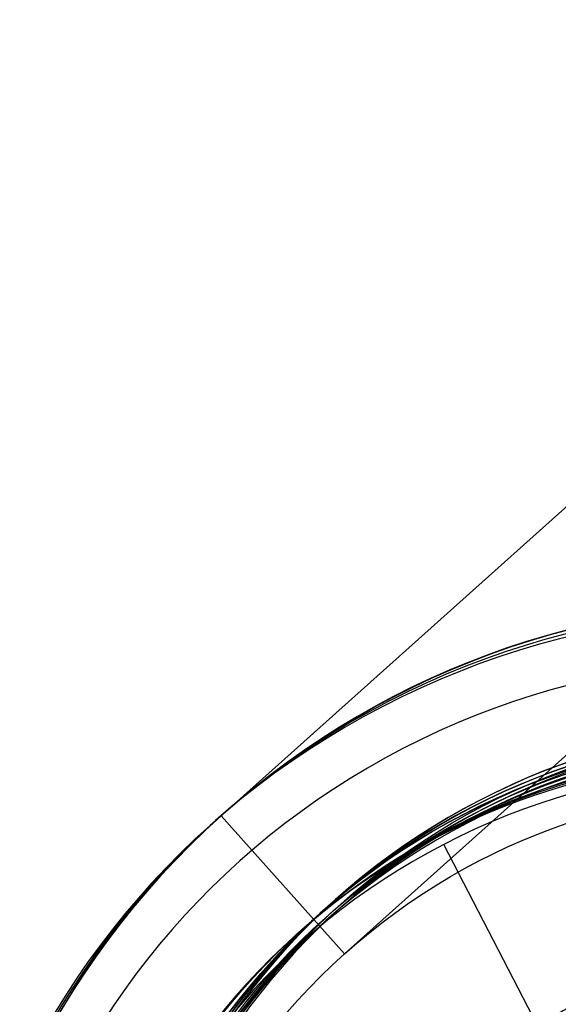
# Model space of a CAD drawing. Header units: millimetres. Extents: x -257 to 273, y -282 to 246.
# Tile 2 of 256: x -254.6 to -248.77, y -215.28 to -204.64. Entities that reach past the tile are written whole.
import ezdxf

# ---------------------------------------------------------------- set-up
doc = ezdxf.new("R2010")
doc.units = ezdxf.units.MM
doc.layers.add('Layer 01', color=7, linetype='Continuous', true_color=0x000000)

# ---------------------------------------------------------------- blocks, each defined once
blk = doc.blocks.new('Felt insert ø18')
at = {"layer": 'Layer 01', "color": 254, "true_color": 0xcad1ee}
blk.add_line((2.0818995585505e-15, -4.336808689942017e-16, -7.399999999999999), (2.0818995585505e-15, -4.336808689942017e-16, 7.400000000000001), dxfattribs=at)
at = {"layer": 'Layer 01', "color": 254, "true_color": 0xcad1ee, "extrusion": (0, -1, 0)}
for centre, radius, start in [((1.332267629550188e-15, 0), 7.399999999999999, 7.016709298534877e-15), ((2.0818995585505e-15, 0, 0.0999999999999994), 7.5, 0), ((-3.879537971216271e-31, 0, 1.300000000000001), 7.5, 0), ((2.0818995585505e-15, 0, 2.500000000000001), 8.5, 7.016709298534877e-15), ((2.0818995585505e-15, 0, 2.999999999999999), 9.000000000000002, 0), ((-3.348178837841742e-31, 0, 5.249999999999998), 9.000000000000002, 0), ((2.0818995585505e-15, 0, 7.500000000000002), 5.000000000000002, 0), ((-2.41978183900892e-31, 0, 8.750000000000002), 5.000000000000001, 0), ((1.77635683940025e-15, 0, 10.1), 7.500000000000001, 0), ((1.77635683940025e-15, 0, 10), 7.4, 7.016709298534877e-15), ((-1.975312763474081e-33, 0, 10), 7.4, 90), ((-1.863200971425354e-31, 0, 10.26157618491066), 7.500000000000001, 0), ((1.77635683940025e-15, 0, 11.166), 5.000000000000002, 0), ((-1.683780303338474e-31, 0, 12.116), 5.000000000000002, 0), ((1.332267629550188e-15, 0, 13.166), 7.400000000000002, 7.016709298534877e-15), ((-1.975312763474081e-33, 0, 13.166), 7.400000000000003, 90), ((1.77635683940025e-15, 0, 13.266), 7.500000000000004, 0), ((-1.237816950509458e-31, 0, 13.42757618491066), 7.500000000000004, 0), ((1.77635683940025e-15, 0, 14.332), 5.000000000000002, 0), ((-1.060371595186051e-31, 0, 15.332), 5.000000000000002, 0), ((1.332267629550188e-15, 0, 16.33200000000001), 7.400000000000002, 7.016709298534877e-15), ((-1.975312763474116e-33, 0, 16.332), 7.400000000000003, 90), ((1.77635683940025e-15, 0, 16.43200000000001), 7.500000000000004, 0), ((-6.124341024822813e-32, 0, 16.59360587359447), 7.500000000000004, 0), ((1.77635683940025e-15, 0, 17.5), 5.000000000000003, 0), ((-4.345925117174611e-32, 0, 18.5), 5.000000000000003, 0)]:
    blk.add_arc(centre, radius, start, 180, dxfattribs=at)
at = {"layer": 'Layer 01', "color": 254, "true_color": 0xcad1ee, "extrusion": (0, 1, 0)}
for centre, radius, start in [((-2.220446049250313e-15, 0, -2.500000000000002), 7.5, 7.016709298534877e-15), ((-2.664535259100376e-15, 0, -7.500000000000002), 9, 7.016709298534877e-15), ((-1.77635683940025e-15, 0, -10), 5, 7.016709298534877e-15), ((-1.77635683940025e-15, 0, -10.42315236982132), 7.500000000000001, 0), ((-1.77635683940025e-15, 0, -10.51978227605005), 7.425742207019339, 7.016709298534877e-15), ((-1.77635683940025e-15, 5.473822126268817e-48, -13.066), 5.000000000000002, 7.016709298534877e-15), ((-2.220446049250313e-15, 0, -13.166), 5.100000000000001, 7.016709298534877e-15), ((-1.77635683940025e-15, 0, -13.58915236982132), 7.500000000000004, 0), ((-1.77635683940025e-15, 0, -13.68578227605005), 7.425742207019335, 7.016709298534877e-15), ((-1.77635683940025e-15, 0, -16.33200000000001), 5.000000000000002, 7.016709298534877e-15), ((-1.77635683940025e-15, 0, -16.75521174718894), 7.500000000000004, 0), ((-1.77635683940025e-15, 0, -16.85182240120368), 7.425814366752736, 7.016709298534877e-15), ((-1.77635683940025e-15, 0, -19.5), 5.000000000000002, 7.016709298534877e-15)]:
    blk.add_arc(centre, radius, start, 180, dxfattribs=at)
blk = doc.blocks.new('Verpan Serie 430 Chair_Ben bagtil_til skrå sæderamme_20.05.15')
at = {"layer": 'Layer 01', "color": 253, "true_color": 0x999999}
for p, q in [((7, 738), (7, 4.263256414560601e-14)), ((9, 738), (9, 4.263256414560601e-14)), ((7, 0), (9, 0))]:
    blk.add_line(p, q, dxfattribs=at)
at = {"layer": 'Layer 01', "color": 253, "true_color": 0x999999, "extrusion": (0, 1, 0)}
for start, end in [(270, 90), (90, 270)]:
    blk.add_arc((0, 0), 9, start, end, dxfattribs=at)
at = {"layer": 'Layer 01', "color": 253, "true_color": 0x999999, "extrusion": (0, -1, 0)}
blk.add_arc((0, 0), 7, 270, 90, dxfattribs=at)
at = {"layer": 'Layer 01', "color": 253, "true_color": 0x999999}
for points in [[(0, 0, -9), (0, 639.0508648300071, -9)], [(0, 638.8670030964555, -7), (0, 0, -7)]]:
    blk.add_open_spline(points, degree=1, dxfattribs=at)
blk = doc.blocks.new('430 dining chair')
at = {"layer": 'Layer 01', "extrusion": (0.7444402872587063, -0.03489949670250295, -0.6667763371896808), "rotation": 268.2095973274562}
blk.add_blockref('Verpan Serie 430 Chair_Ben bagtil_til skrå sæderamme_20.05.15', (-449.1122823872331, 14.03861963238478, -325.3887094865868), dxfattribs=at)
at = {"layer": 'Layer 01', "extrusion": (-0.4601312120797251, -0.00871557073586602, -0.8878081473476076), "rotation": 272.9000967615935}
blk.add_blockref('Felt insert ø18', (440.3052788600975, 337.7883433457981, -81.26043588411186), dxfattribs=at)

msp = doc.modelspace()

# ---------------------------------------------------------------- block references
at = {"layer": 'Layer 01', "extrusion": (0, -1, 2.288909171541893e-16)}
msp.add_blockref('430 dining chair', (7.500000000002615, 70.18634344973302, -7.477788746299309), dxfattribs=at)

doc.saveas('drawing.dxf')
